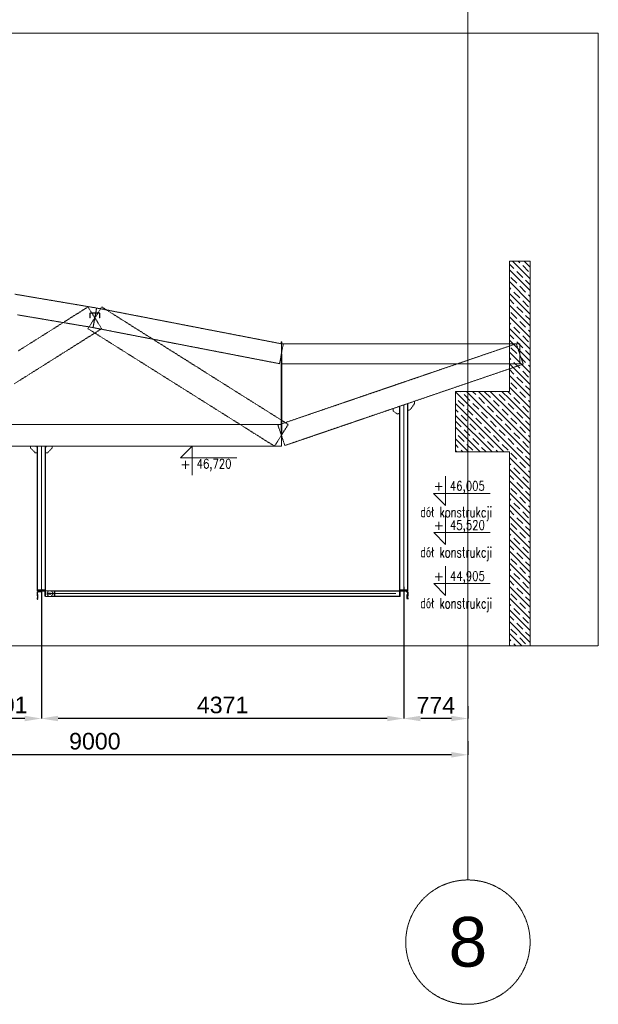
# Model space of a CAD drawing. Header units: millimetres. Extents: x -176817 to 571382, y -58489 to 156123.
# Tile 240 of 256: x 169005 to 175984, y 102124 to 114002. Entities that reach past the tile are written whole.
import ezdxf
from ezdxf.enums import TextEntityAlignment as Align

# ---------------------------------------------------------------- set-up
doc = ezdxf.new("R2010")
doc.units = ezdxf.units.MM
doc.header["$LTSCALE"] = 0.2
doc.linetypes.add('DASHED', pattern=[19.05, 12.7, -6.35])
doc.linetypes.add('HIDDEN', pattern=[9.525, 6.35, -3.175])
doc.layers.get('0').update_dxf_attribs({"lineweight": 13})
doc.layers.get('Defpoints').update_dxf_attribs({"lineweight": 13})
doc.layers.add('-AAA Hiden', color=8, linetype='DASHED')
doc.layers.add('-AAA Podkład', color=252, linetype='Continuous', lineweight=13)
doc.styles.add('ROMANS', font='romans.shx')
doc.styles.get("Standard").update_dxf_attribs({"font": 'arial.ttf'})
doc.dimstyles.new('STANDARD-100', dxfattribs={"dimscale": 100, "dimtxt": 2, "dimasz": 2, "dimexe": 0, "dimexo": 0, "dimgap": 0.6, "dimtad": 1, "dimdec": 0, "dimzin": 12, "dimdsep": 46, "dimtxsty": 'Standard', "dimcen": 1, "dimclrd": 256, "dimclre": 256, "dimclrt": 2, "dimadec": 0, "dimazin": 0, "dimtfac": 1, "dimtdec": 0, "dimtmove": 0, "dimatfit": 3, "dimfxl": 0, "dimtolj": 1, "dimtzin": 0, "dimarcsym": 0})
pattern_1 = [(135, (202966.56, 62138.24), (70.71068, 70.71068), []), (135, (202896.06, 62138.24), (70.71068, 70.71068), [100, -50])]
pattern_2 = [(45, (84547.962, 108582.796), (-6.7351921, 6.7351921), []), (45, (84552.452, 108582.796), (-6.7351921, 6.7351921), [])]
pattern_3 = [(45, (80792.098, 108582.796), (-6.7351921, 6.7351921), []), (45, (80796.588, 108582.796), (-6.7351921, 6.7351921), [])]

# ---------------------------------------------------------------- blocks, each defined once
blk = doc.blocks.new('*D788')
at = {"layer": '-AAA Podkład', "linetype": 'HIDDEN', "lineweight": -2, "ltscale": 5, "transparency": 16777216}
for p, q in [((165411, 105298), (165411, 105134)), ((174411, 105298), (174411, 105134)), ((174211, 105134), (165611, 105134))]:
    blk.add_line(p, q, dxfattribs=at)
at = {"layer": '-AAA Podkład', "linetype": 'HIDDEN', "ltscale": 5, "transparency": 16777216}
for points in [[(165611, 105168), (165611, 105101), (165411, 105134)], [(174211, 105168), (174211, 105101), (174411, 105134)]]:
    blk.add_solid(points, dxfattribs=at)
at = {"layer": 'Defpoints', "color": 0, "linetype": 'HIDDEN', "ltscale": 5, "transparency": 16777216}
for p in [(165411, 105298), (174411, 105298), (165411, 105134)]:
    blk.add_point(p, dxfattribs=at)
at = {"layer": '-AAA Podkład', "color": 2, "linetype": 'HIDDEN', "ltscale": 5, "transparency": 16777216, "insert": (169911, 105297), "char_height": 200, "attachment_point": 5}
blk.add_mtext('\\A1;9000', dxfattribs=at)
blk = doc.blocks.new('*D792')
at = {"layer": '-AAA Podkład', "linetype": 'HIDDEN', "lineweight": -2, "ltscale": 5, "transparency": 16777216}
for p, q in [((173637, 107160), (173637, 105572)), ((174411, 105721), (174411, 105572)), ((174211, 105572), (173837, 105572))]:
    blk.add_line(p, q, dxfattribs=at)
at = {"layer": '-AAA Podkład', "linetype": 'HIDDEN', "ltscale": 5, "transparency": 16777216}
for points in [[(173837, 105605), (173837, 105539), (173637, 105572)], [(174211, 105605), (174211, 105539), (174411, 105572)]]:
    blk.add_solid(points, dxfattribs=at)
at = {"layer": 'Defpoints', "color": 0, "linetype": 'HIDDEN', "ltscale": 5, "transparency": 16777216}
for p in [(173637, 107160, 0), (174411, 105721), (173637, 105572)]:
    blk.add_point(p, dxfattribs=at)
at = {"layer": '-AAA Podkład', "color": 2, "linetype": 'HIDDEN', "ltscale": 5, "transparency": 16777216, "insert": (174024, 105732), "char_height": 200, "attachment_point": 5}
blk.add_mtext('\\A1;774', dxfattribs=at)
blk = doc.blocks.new('*D793')
at = {"layer": '-AAA Podkład', "linetype": 'HIDDEN', "lineweight": -2, "ltscale": 5, "transparency": 16777216}
for p, q in [((173637, 107160), (173637, 105572)), ((169266, 107132), (169266, 105572)), ((173437, 105572), (169466, 105572))]:
    blk.add_line(p, q, dxfattribs=at)
at = {"layer": '-AAA Podkład', "linetype": 'HIDDEN', "ltscale": 5, "transparency": 16777216}
for points in [[(169466, 105605), (169466, 105539), (169266, 105572)], [(173437, 105605), (173437, 105539), (173637, 105572)]]:
    blk.add_solid(points, dxfattribs=at)
at = {"layer": 'Defpoints', "color": 0, "linetype": 'HIDDEN', "ltscale": 5, "transparency": 16777216}
for p in [(173637, 107160, 0), (169266, 107132, 0), (169266, 105572)]:
    blk.add_point(p, dxfattribs=at)
at = {"layer": '-AAA Podkład', "color": 2, "linetype": 'HIDDEN', "ltscale": 5, "transparency": 16777216, "insert": (171452, 105734), "char_height": 200, "attachment_point": 5}
blk.add_mtext('\\A1;4371', dxfattribs=at)
blk = doc.blocks.new('*D794')
at = {"layer": '-AAA Podkład', "linetype": 'HIDDEN', "lineweight": -2, "ltscale": 5, "transparency": 16777216}
for p, q in [((168465, 107130), (168465, 105572)), ((169266, 107132), (169266, 105572)), ((169066, 105572), (168665, 105572))]:
    blk.add_line(p, q, dxfattribs=at)
at = {"layer": '-AAA Podkład', "linetype": 'HIDDEN', "ltscale": 5, "transparency": 16777216}
for points in [[(168665, 105605), (168665, 105539), (168465, 105572)], [(169066, 105605), (169066, 105539), (169266, 105572)]]:
    blk.add_solid(points, dxfattribs=at)
at = {"layer": 'Defpoints', "color": 0, "linetype": 'HIDDEN', "ltscale": 5, "transparency": 16777216}
for p in [(168465, 107130, 0), (169266, 107132, 0), (168465, 105572)]:
    blk.add_point(p, dxfattribs=at)
at = {"layer": '-AAA Podkład', "color": 2, "linetype": 'HIDDEN', "ltscale": 5, "transparency": 16777216, "insert": (168866, 105734), "char_height": 200, "attachment_point": 5}
blk.add_mtext('\\A1;801', dxfattribs=at)
blk = doc.blocks.new('poziom')
at = {"color": 4}
for p, q in [((0, 1.176), (0, 0.076)), ((-0.446, 0.522), (1.685, 0.522)), ((-0.446, 0.522), (0, 0.076))]:
    blk.add_line(p, q, dxfattribs=at)
at = {"color": 2, "style": 'ROMANS'}
blk.add_attdef('+', text='', height=0.35, dxfattribs=at).set_placement((-0.254, 0.632), align=Align.CENTER)
at = {"color": 2, "style": 'ROMANS', "width": 0.8}
blk.add_attdef('POZIOM', text='', height=0.35, dxfattribs=at).set_placement((0.824, 0.632), align=Align.CENTER)
blk = doc.blocks.new('A$C0ED537D3')
at = {"layer": '-AAA Hiden', "extrusion": (0, 1, 0)}
blk.add_lwpolyline([(0, 0), (-50, 0)], dxfattribs=at)
at = {"layer": '-AAA Hiden', "extrusion": (-1, 0, 0)}
blk.add_lwpolyline([(3.5, 0), (0, 0)], dxfattribs=at)
for points, elevation in [([(0, 0), (100, 0)], -50), ([(95.5, 0), (17, 0)], -42)]:
    blk.add_lwpolyline(points, dxfattribs=dict(at, elevation=elevation))
at = {"layer": '-AAA Hiden', "extrusion": (0, 1, 0)}
for points, elevation in [([(-33, 0), (-4.5, 0)], -8), ([(-50, 0), (-46.5, 0)], -100)]:
    blk.add_lwpolyline(points, dxfattribs=dict(at, elevation=elevation))
at = {"layer": '-AAA Hiden', "extrusion": (0, 0, -1)}
for centre, radius, start, end in [((-4.5, -3.5), 4.5, 270, 0), ((-33, -17), 9, 90, 180), ((-46.5, -95.5), 4.5, 270, 0)]:
    blk.add_arc(centre, radius, start, end, dxfattribs=at)

msp = doc.modelspace()

# ---------------------------------------------------------------- hatches: boundary and pattern name
at = {"layer": '-AAA Podkład', "linetype": 'HIDDEN', "ltscale": 5}
h = msp.add_hatch(dxfattribs=at)
h.set_pattern_fill('JIS_STN_1E', color=256, scale=100, style=0)
h.set_pattern_definition(pattern_1)
h.paths.add_polyline_path([(174910.9118, 106449.8885), (175160.9118, 106449.8885), (175160.9118, 111088.2408), (174910.9118, 111088.2408)])
h = msp.add_hatch(dxfattribs=at)
h.set_pattern_fill('JIS_STN_1E', color=256, scale=100, style=0)
h.set_pattern_definition(pattern_1)
h.paths.add_polyline_path([(174260.9118, 109518.2408), (174910.9118, 109518.2408), (174910.9118, 108788.2408), (174260.9118, 108788.2408)])
h = msp.add_hatch(dxfattribs=at)
h.set_pattern_fill('ANSI32', color=256, angle=360)
h.set_pattern_definition(pattern_3)
edge = h.paths.add_edge_path()
edge.add_line((169266.3856, 107113.2408), (169216.3856, 107113.2408))
edge = h.paths.add_edge_path()
edge.add_line((169233.3856, 107105.2408), (169261.8856, 107105.2408))
edge = h.paths.add_edge_path()
edge.add_line((169224.3856, 107017.7408), (169224.3856, 107096.2408))
edge = h.paths.add_edge_path()
edge.add_line((169216.3856, 107113.2408), (169216.3856, 107013.2408))
edge = h.paths.add_edge_path()
edge.add_ellipse((169233.3856, 107096.2408), major_axis=(0, 9), ratio=1, start_angle=360, end_angle=450, ccw=False)
edge = h.paths.add_edge_path()
edge.add_ellipse((169219.8856, 107017.7408), major_axis=(0, 4.5), ratio=1, start_angle=180, end_angle=270, ccw=False)
edge = h.paths.add_edge_path()
edge.add_line((169216.3856, 107013.2408), (169219.8856, 107013.2408))
edge = h.paths.add_edge_path()
edge.add_ellipse((169261.8856, 107109.7408), major_axis=(0, 4.5), ratio=1, start_angle=180, end_angle=270, ccw=False)
edge = h.paths.add_edge_path()
edge.add_line((169266.3856, 107109.7408), (169266.3856, 107113.2408))
h = msp.add_hatch(dxfattribs=at)
h.set_pattern_fill('ANSI32', color=256, angle=360)
h.set_pattern_definition(pattern_3)
h.paths.add_polyline_path([(169266.3856, 107113.2408), (169266.3856, 107111.3294, 0.4142135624), (169271.4742, 107106.2408), (169304.297, 107106.2408, -0.4142135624), (169309.3856, 107101.1523), (169309.3856, 107048.3294, 0.4142135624), (169314.4742, 107043.2408), (169316.3856, 107043.2408), (169316.3856, 107113.2408)])
h = msp.add_hatch(dxfattribs=at)
h.set_pattern_fill('ANSI32', color=256, angle=360)
h.set_pattern_definition(pattern_2)
h.paths.add_polyline_path([(173637.4118, 107113.2408), (173637.4118, 107111.3294, -0.4142135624), (173632.3232, 107106.2408), (173599.5004, 107106.2408, 0.4142135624), (173594.4118, 107101.1523), (173594.4118, 107048.3294, -0.4142135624), (173589.3232, 107043.2408), (173587.4118, 107043.2408), (173587.4118, 107113.2408)])
h = msp.add_hatch(dxfattribs=at)
h.set_pattern_fill('ANSI32', color=256, angle=360)
h.set_pattern_definition(pattern_2)
edge = h.paths.add_edge_path()
edge.add_line((173637.4118, 107113.2408), (173687.4118, 107113.2408))
edge = h.paths.add_edge_path()
edge.add_line((173670.4118, 107105.2408), (173641.9118, 107105.2408))
edge = h.paths.add_edge_path()
edge.add_line((173679.4118, 107017.7408), (173679.4118, 107096.2408))
edge = h.paths.add_edge_path()
edge.add_line((173687.4118, 107113.2408), (173687.4118, 107013.2408))
edge = h.paths.add_edge_path()
edge.add_ellipse((173670.4118, 107096.2408), major_axis=(0, 9), ratio=1, start_angle=270, end_angle=360, ccw=False)
edge = h.paths.add_edge_path()
edge.add_ellipse((173683.9118, 107017.7408), major_axis=(0, 4.5), ratio=1, start_angle=90, end_angle=180, ccw=False)
edge = h.paths.add_edge_path()
edge.add_line((173687.4118, 107013.2408), (173683.9118, 107013.2408))
edge = h.paths.add_edge_path()
edge.add_ellipse((173641.9118, 107109.7408), major_axis=(0, 4.5), ratio=1, start_angle=90, end_angle=180, ccw=False)
edge = h.paths.add_edge_path()
edge.add_line((173637.4118, 107109.7408), (173637.4118, 107113.2408))

# ---------------------------------------------------------------- linework, layer by layer
for p, q in [((174410.9118, 154623.4714), (174410.9118, 103624.3027)), ((174910.9118, 111088.2408, 0), (174910.9119, 109518.2402, 0)), ((174910.9118, 111088.2408, 0), (175160.9118, 111088.2408, 0)), ((175160.9118, 111088.2408, 0), (175160.9118, 106449.8885, 0)), ((174910.9118, 110768.2408, 0), (174910.9118, 109518.2402, 0)), ((173637.4118, 109355.0879, 0), (173637.4118, 107125.2408, 0)), ((169266.3856, 108858.2408, 0), (169266.3856, 107125.2408, 0)), ((174910.9118, 108788.2408, 0), (174910.9118, 106449.8885, 0)), ((169216.3856, 107049.2408, 0), (169224.3856, 107049.2408, 0)), ((169216.3856, 107033.2408, 0), (169224.3856, 107033.2408, 0)), ((169361.3856, 107078.2408, 0), (173542.4118, 107078.2408, 0)), ((173587.4118, 107109.2408, 0), (169428.8856, 107109.2408, 0)), ((169428.8856, 107047.2408, 0), (173587.4118, 107047.2408, 0)), ((173687.4118, 107049.2408, 0), (173679.4118, 107049.2408, 0)), ((173687.4118, 107033.2408, 0), (173679.4118, 107033.2408, 0))]:
    msp.add_line(p, q, dxfattribs=at)
at = {"layer": '-AAA Podkład', "linetype": 'HIDDEN', "ltscale": 5, "extrusion": (0, 1, 0)}
msp.add_line((172160.9118, 109938.2408), (172160.9118, 108988.2408), dxfattribs=at)
msp.add_line((172160.9118, 109938.2408), (172160.9118, 108988.2408), dxfattribs=at)
at = {"layer": '-AAA Podkład', "linetype": 'HIDDEN', "ltscale": 5}
for points in [[(175983.6053, 113840.0088), (137759.1691, 113840.0088), (137759.1691, 106449.8885), (175983.6053, 106449.8885)], [(169356.3856, 107113.2408), (169420.8856, 107113.2408), (169420.8856, 107043.2408), (169356.3856, 107043.2408), (169336.3856, 107063.2408), (169336.3856, 107093.2408)]]:
    msp.add_lwpolyline(points, close=True, dxfattribs=at)
at = {"layer": '-AAA Podkład', "linetype": 'HIDDEN', "ltscale": 5, "elevation": 0}
for points in [[(175160.9118, 111088.2408), (174910.9118, 111088.2408), (174910.9118, 110788.2408)], [(174910.9118, 109518.2402), (174910.9118, 109518.2408), (174260.9118, 109518.2408), (174260.9118, 108788.2408), (174910.912, 108788.2408)], [(173587.5036, 109338.0445), (173587.4118, 107125.2408), (173687.4118, 107125.2408), (173687.4118, 109372.1627)], [(173591.4118, 109339.3791), (173591.4118, 107125.2408)], [(173683.4118, 107125.2408), (173683.4118, 109370.7967)], [(169220.3856, 108858.2408), (169220.3856, 107125.2408)], [(169312.3856, 107125.2408), (169312.3856, 108858.2408)], [(173587.4118, 107113.2408), (169428.8856, 107113.2408), (169428.8856, 107043.2408), (173587.4118, 107043.2408)]]:
    msp.add_lwpolyline(points, dxfattribs=at)
at = {"layer": '-AAA Podkład', "linetype": 'HIDDEN', "ltscale": 5}
for points in [[(169890.9103, 110287.0195), (169900.911, 110346.1802), (169910.9118, 110405.3408), (169920.9126, 110464.5015), (169930.9134, 110523.6622), (169860.6009, 110535.5481), (169790.2884, 110547.434), (169719.9759, 110559.32), (169649.6634, 110571.2059), (169579.3509, 110583.0919), (169509.0384, 110594.9778), (169438.7259, 110606.8637), (169368.4134, 110618.7497), (169298.1009, 110630.6356), (169227.7884, 110642.5215), (169157.4759, 110654.4075), (169087.1634, 110666.2934), (169016.8509, 110678.1794), (168946.5384, 110690.0653)], [(169993.516, 110274.1861), (169952.2139, 110339.7635), (169910.9118, 110405.3408), (169869.6098, 110470.9182), (169828.3077, 110536.4955), (169757.9952, 110492.2112), (169687.6827, 110447.9268), (169617.3702, 110403.6424), (169547.0577, 110359.358), (169476.7452, 110315.0737), (169406.4327, 110270.7893), (169336.1202, 110226.5049), (169265.8077, 110182.2205), (169195.4952, 110137.9362), (169125.1827, 110093.6518), (169054.8702, 110049.3674), (168984.5577, 110005.083)], [(172078.3077, 108857.0861), (172119.6098, 108922.6635), (172160.9118, 108988.2408), (172202.2139, 109053.8182), (172243.516, 109119.3955), (172173.2035, 109163.6799), (172102.891, 109207.9643), (172032.5785, 109252.2487), (171962.266, 109296.533), (171891.9535, 109340.8174), (171821.641, 109385.1018), (171751.3285, 109429.3862), (171681.016, 109473.6705), (171610.7035, 109517.9549), (171540.391, 109562.2393), (171470.0785, 109606.5237), (171399.766, 109650.808), (171329.4535, 109695.0924), (171259.141, 109739.3768), (171188.8285, 109783.6612), (171118.516, 109827.9455), (171048.2035, 109872.2299), (170977.891, 109916.5143), (170907.5785, 109960.7987), (170837.266, 110005.083), (170766.9535, 110049.3674), (170696.641, 110093.6518), (170626.3285, 110137.9362), (170556.016, 110182.2205), (170485.7035, 110226.5049), (170415.391, 110270.7893), (170345.0785, 110315.0737), (170274.766, 110359.358), (170204.4535, 110403.6424), (170134.141, 110447.9268), (170063.8285, 110492.2112), (169993.516, 110536.4955), (169952.2139, 110470.9182), (169910.9118, 110405.3408), (169869.6098, 110339.7635), (169828.3077, 110274.1861), (169898.6202, 110229.9018), (169968.9327, 110185.6174), (170039.2452, 110141.333), (170109.5577, 110097.0486), (170179.8702, 110052.7643), (170250.1827, 110008.4799), (170320.4952, 109964.1955), (170390.8077, 109919.9111), (170461.1202, 109875.6268), (170531.4327, 109831.3424), (170601.7452, 109787.058), (170672.0577, 109742.7736), (170742.3702, 109698.4893), (170812.6827, 109654.2049), (170882.9952, 109609.9205), (170953.3077, 109565.6361), (171023.6202, 109521.3518), (171093.9327, 109477.0674), (171164.2452, 109432.783), (171234.5577, 109388.4986), (171304.8702, 109344.2143), (171375.1827, 109299.9299), (171445.4952, 109255.6455), (171515.8077, 109211.3611), (171586.1202, 109167.0768), (171656.4327, 109122.7924), (171726.7452, 109078.508), (171797.0577, 109034.2236), (171867.3702, 108989.9393), (171937.6827, 108945.6549), (172007.9952, 108901.3705), (172078.3077, 108857.0861)], [(169850.9118, 110457.3591), (169850.9118, 110405.3408), (169854.9118, 110405.3408), (169854.9118, 110457.3591), (169854.913, 110457.4576), (169854.9167, 110457.5559), (169854.9227, 110457.654), (169854.9311, 110457.7518), (169854.942, 110457.8494), (169854.9552, 110457.9466), (169854.9707, 110458.0434), (169854.9887, 110458.1398), (169855.009, 110458.2357), (169855.0316, 110458.3311), (169855.0566, 110458.426), (169855.0839, 110458.5202), (169855.1136, 110458.6139), (169855.1455, 110458.7068), (169855.1798, 110458.799), (169855.2163, 110458.8904), (169855.2551, 110458.9809), (169855.2961, 110459.0704), (169855.3392, 110459.1587), (169855.3844, 110459.2458), (169855.4317, 110459.3318), (169855.4811, 110459.4166), (169855.5325, 110459.5001), (169855.586, 110459.5823), (169855.6414, 110459.6631), (169855.6989, 110459.7426), (169855.7583, 110459.8207), (169855.8196, 110459.8973), (169855.8828, 110459.9725), (169855.9478, 110460.0461), (169856.0148, 110460.1182), (169856.0835, 110460.1887), (169856.154, 110460.2574), (169856.226, 110460.3244), (169856.2996, 110460.3894), (169856.3747, 110460.4526), (169856.4513, 110460.5139), (169856.5293, 110460.5733), (169856.6088, 110460.6307), (169856.6896, 110460.6862), (169856.7717, 110460.7397), (169856.8552, 110460.7911), (169856.9399, 110460.8405), (169857.0258, 110460.8878), (169857.1129, 110460.9331), (169857.2012, 110460.9762), (169857.2906, 110461.0171), (169857.381, 110461.0559), (169857.4724, 110461.0925), (169857.5646, 110461.1268), (169857.6575, 110461.1587), (169857.7511, 110461.1884), (169857.8453, 110461.2157), (169857.9401, 110461.2407), (169858.0355, 110461.2633), (169858.1314, 110461.2837), (169858.2278, 110461.3016), (169858.3246, 110461.3172), (169858.4217, 110461.3304), (169858.5193, 110461.3412), (169858.6171, 110461.3497), (169858.7151, 110461.3557), (169858.8134, 110461.3593), (169858.9118, 110461.3605), (169910.9118, 110461.3605), (169962.9118, 110461.3605), (169963.0103, 110461.3593), (169963.1086, 110461.3557), (169963.2067, 110461.3497), (169963.3045, 110461.3412), (169963.402, 110461.3304), (169963.4992, 110461.3172), (169963.5961, 110461.3016), (169963.6925, 110461.2836), (169963.7884, 110461.2633), (169963.8838, 110461.2406), (169963.9786, 110461.2156), (169964.0729, 110461.1883), (169964.1665, 110461.1586), (169964.2594, 110461.1266), (169964.3516, 110461.0923), (169964.443, 110461.0558), (169964.5335, 110461.0169), (169964.6229, 110460.9759), (169964.7112, 110460.9328), (169964.7984, 110460.8875), (169964.8843, 110460.8402), (169964.9691, 110460.7908), (169965.0525, 110460.7393), (169965.1347, 110460.6858), (169965.2155, 110460.6303), (169965.295, 110460.5728), (169965.3731, 110460.5134), (169965.4497, 110460.4521), (169965.5248, 110460.3888), (169965.5984, 110460.3237), (169965.6704, 110460.2567), (169965.7409, 110460.1879), (169965.8096, 110460.1175), (169965.8765, 110460.0454), (169965.9415, 110459.9718), (169966.0047, 110459.8966), (169966.0659, 110459.82), (169966.1253, 110459.7419), (169966.1827, 110459.6625), (169966.2381, 110459.5816), (169966.2915, 110459.4995), (169966.3429, 110459.416), (169966.3923, 110459.3313), (169966.4396, 110459.2453), (169966.4847, 110459.1582), (169966.5278, 110459.0699), (169966.5687, 110458.9805), (169966.6075, 110458.89), (169966.644, 110458.7986), (169966.6783, 110458.7064), (169966.7102, 110458.6135), (169966.7398, 110458.5199), (169966.7671, 110458.4257), (169966.7921, 110458.3309), (169966.8147, 110458.2355), (169966.835, 110458.1396), (169966.8529, 110458.0432), (169966.8685, 110457.9464), (169966.8817, 110457.8492), (169966.8925, 110457.7517), (169966.901, 110457.6539), (169966.907, 110457.5558), (169966.9106, 110457.4576), (169966.9118, 110457.3591), (169966.9118, 110405.3408), (169970.9118, 110405.3408), (169970.9118, 110457.3591), (169970.9094, 110457.5556), (169970.9022, 110457.7518), (169970.8902, 110457.9478), (169970.8733, 110458.1433), (169970.8517, 110458.3384), (169970.8253, 110458.5329), (169970.7941, 110458.7268), (169970.7582, 110458.92), (169970.7175, 110459.1121), (169970.6722, 110459.3031), (169970.6222, 110459.4929), (169970.5676, 110459.6814), (169970.5084, 110459.8685), (169970.4446, 110460.0541), (169970.3762, 110460.2382), (169970.3033, 110460.4205), (169970.2259, 110460.6013), (169970.1441, 110460.7801), (169970.0579, 110460.9567), (169969.9674, 110461.1312), (169969.8727, 110461.3034), (169969.7738, 110461.4732), (169969.6707, 110461.6406), (169969.5635, 110461.8055), (169969.4523, 110461.9675), (169969.3373, 110462.1267), (169969.2184, 110462.2829), (169969.0958, 110462.4362), (169968.9694, 110462.5864), (169968.8394, 110462.7336), (169968.7058, 110462.8775), (169968.5686, 110463.0181), (169968.4281, 110463.1552), (169968.2844, 110463.2887), (169968.1376, 110463.4186), (169967.9876, 110463.5449), (169967.8345, 110463.6675), (169967.6785, 110463.7863), (169967.5196, 110463.9012), (169967.3578, 110464.0123), (169967.1931, 110464.1195), (169967.026, 110464.2226), (169966.8564, 110464.3215), (169966.6845, 110464.4162), (169966.5102, 110464.5067), (169966.3338, 110464.5929), (169966.1553, 110464.6747), (169965.9748, 110464.7522), (169965.7921, 110464.8253), (169965.6078, 110464.8938), (169965.4219, 110464.9578), (169965.2345, 110465.0172), (169965.0458, 110465.072), (169964.8557, 110465.1221), (169964.6643, 110465.1676), (169964.4719, 110465.2083), (169964.2788, 110465.2443), (169964.085, 110465.2754), (169963.8906, 110465.3018), (169963.6956, 110465.3235), (169963.5002, 110465.3403), (169963.3043, 110465.3523), (169963.1082, 110465.3595), (169962.9118, 110465.362), (169910.9118, 110465.362), (169858.9118, 110465.362), (169858.7154, 110465.3595), (169858.5191, 110465.3523), (169858.3232, 110465.3403), (169858.1276, 110465.3234), (169857.9325, 110465.3018), (169857.738, 110465.2753), (169857.5441, 110465.2441), (169857.351, 110465.2082), (169857.1589, 110465.1675), (169856.9679, 110465.1221), (169856.7781, 110465.072), (169856.5896, 110465.0174), (169856.4025, 110464.9581), (169856.2169, 110464.8942), (169856.0329, 110464.8258), (169855.8506, 110464.7529), (169855.6698, 110464.6753), (169855.4911, 110464.5934), (169855.3145, 110464.5072), (169855.1401, 110464.4167), (169854.9679, 110464.3219), (169854.7982, 110464.2229), (169854.6308, 110464.1197), (169854.466, 110464.0124), (169854.304, 110463.9012), (169854.1449, 110463.7861), (169853.9887, 110463.6671), (169853.8355, 110463.5444), (169853.6853, 110463.4179), (169853.5383, 110463.2878), (169853.3944, 110463.1541), (169853.2539, 110463.0169), (169853.1168, 110462.8763), (169852.9834, 110462.7326), (169852.8535, 110462.5856), (169852.7273, 110462.4356), (169852.6049, 110462.2825), (169852.4862, 110462.1264), (169852.3713, 110461.9674), (169852.2603, 110461.8055), (169852.1531, 110461.6409), (169852.0501, 110461.4737), (169851.9513, 110461.304), (169851.8567, 110461.132), (169851.7663, 110460.9578), (169851.6802, 110460.7814), (169851.5984, 110460.6028), (169851.521, 110460.4222), (169851.448, 110460.2395), (169851.3795, 110460.0552), (169851.3155, 110459.8693), (169851.2562, 110459.6819), (169851.2015, 110459.4931), (169851.1514, 110459.303), (169851.106, 110459.1117), (169851.0653, 110458.9192), (169851.0294, 110458.7261), (169850.9983, 110458.5323), (169850.9719, 110458.3379), (169850.9503, 110458.1429), (169850.9335, 110457.9475), (169850.9215, 110457.7516), (169850.9142, 110457.5555), (169850.9118, 110457.3591)], [(172138.1185, 109852.2255), (172149.5152, 109911.1332), (172160.9118, 109970.0408), (172172.3085, 110028.9485), (172183.7052, 110087.8562), (172113.3927, 110101.4593), (172043.0802, 110115.0625), (171972.7677, 110128.6656), (171902.4552, 110142.2687), (171832.1427, 110155.8718), (171761.8302, 110169.475), (171691.5177, 110183.0781), (171621.2052, 110196.6812), (171550.8927, 110210.2843), (171480.5802, 110223.8875), (171410.2677, 110237.4906), (171339.9552, 110251.0937), (171269.6427, 110264.6968), (171199.3302, 110278.3), (171129.0177, 110291.9031), (171058.7052, 110305.5062), (170988.3927, 110319.1093), (170918.0802, 110332.7125), (170847.7677, 110346.3156), (170777.4552, 110359.9187), (170707.1427, 110373.5218), (170636.8302, 110387.125), (170566.5177, 110400.7281), (170496.2052, 110414.3312), (170425.8927, 110427.9343), (170355.5802, 110441.5375), (170285.2677, 110455.1406), (170214.9552, 110468.7437), (170144.6427, 110482.3468), (170074.3302, 110495.95), (170004.0177, 110509.5531), (169933.7052, 110523.1562), (169922.3085, 110464.2485), (169910.9118, 110405.3408), (169899.5152, 110346.4332), (169888.1185, 110287.5255), (169958.431, 110273.9223), (170028.7435, 110260.3192), (170099.056, 110246.7161), (170169.3685, 110233.113), (170239.681, 110219.5098), (170309.9935, 110205.9067), (170380.306, 110192.3036), (170450.6185, 110178.7005), (170520.931, 110165.0973), (170591.2435, 110151.4942), (170661.556, 110137.8911), (170731.8685, 110124.288), (170802.181, 110110.6848), (170872.4935, 110097.0817), (170942.806, 110083.4786), (171013.1185, 110069.8755), (171083.431, 110056.2723), (171153.7435, 110042.6692), (171224.056, 110029.0661), (171294.3685, 110015.463), (171364.681, 110001.8598), (171434.9935, 109988.2567), (171505.306, 109974.6536), (171575.6185, 109961.0505), (171645.931, 109947.4473), (171716.2435, 109933.8442), (171786.556, 109920.2411), (171856.8685, 109906.638), (171927.181, 109893.0348), (171997.4935, 109879.4317), (172067.806, 109865.8286), (172138.1185, 109852.2255)], [(168976.8478, 110441.5367), (169047.1603, 110429.6508), (169117.4728, 110417.7648), (169187.7853, 110405.8789), (169258.0978, 110393.9929), (169328.4103, 110382.107), (169398.7228, 110370.2211), (169469.0353, 110358.3351), (169539.3478, 110346.4492), (169609.6603, 110334.5633), (169679.9728, 110322.6773), (169750.2853, 110310.7914), (169820.5978, 110298.9054), (169890.9103, 110287.0195)], [(168938.8285, 109609.9205), (169009.141, 109654.2049), (169079.4535, 109698.4893), (169149.766, 109742.7736), (169220.0785, 109787.058), (169290.391, 109831.3424), (169360.7035, 109875.6268), (169431.016, 109919.9111), (169501.3285, 109964.1955), (169571.641, 110008.4799), (169641.9535, 110052.7643), (169712.266, 110097.0486), (169782.5785, 110141.333), (169852.891, 110185.6174), (169923.2035, 110229.9018), (169993.516, 110274.1861)], [(172156.4118, 110116.9408), (172156.4118, 110100.0408), (172165.4118, 110100.0408), (172165.4118, 110116.9408), (172156.4118, 110116.9408)], [(175077.9241, 109847.0166), (175056.918, 109908.5287), (175035.9118, 109970.0408), (175014.9057, 110031.553), (174993.8996, 110093.0651), (174904.0558, 110062.3839), (174814.2121, 110031.7026), (174724.3683, 110001.0214), (174634.5246, 109970.3401), (174544.6808, 109939.6589), (174454.8371, 109908.9776), (174364.9933, 109878.2964), (174275.1496, 109847.6151), (174185.3058, 109816.9339), (174095.4621, 109786.2526), (174005.6183, 109755.5714), (173915.7746, 109724.8901), (173825.9308, 109694.2089), (173736.0871, 109663.5276), (173646.2433, 109632.8464), (173556.3996, 109602.1651), (173466.5558, 109571.4839), (173376.7121, 109540.8026), (173286.8683, 109510.1214), (173197.0246, 109479.4401), (173107.1808, 109448.7589), (173017.3371, 109418.0776), (172927.4933, 109387.3964), (172837.6496, 109356.7151), (172747.8058, 109326.0339), (172657.9621, 109295.3526), (172568.1183, 109264.6714), (172478.2746, 109233.9901), (172388.4308, 109203.3089), (172298.5871, 109172.6276), (172208.7433, 109141.9464), (172118.8996, 109111.2651), (172139.9057, 109049.753), (172160.9118, 108988.2408), (172181.918, 108926.7287), (172202.9241, 108865.2166), (172292.7678, 108895.8978), (172382.6116, 108926.5791), (172472.4553, 108957.2603), (172562.2991, 108987.9416), (172652.1428, 109018.6228), (172741.9866, 109049.3041), (172831.8303, 109079.9853), (172921.6741, 109110.6666), (173011.5178, 109141.3478), (173101.3616, 109172.0291), (173191.2053, 109202.7103), (173281.0491, 109233.3916), (173370.8928, 109264.0728), (173460.7366, 109294.7541), (173550.5803, 109325.4353), (173640.4241, 109356.1166), (173730.2678, 109386.7978), (173820.1116, 109417.4791), (173909.9553, 109448.1603), (173999.7991, 109478.8416), (174089.6428, 109509.5228), (174179.4866, 109540.2041), (174269.3303, 109570.8853), (174359.1741, 109601.5666), (174449.0178, 109632.2478), (174538.8616, 109662.9291), (174628.7053, 109693.6103), (174718.5491, 109724.2916), (174808.3928, 109754.9728), (174898.2366, 109785.6541), (174988.0803, 109816.3353), (175077.9241, 109847.0166)], [(175035.9118, 109850.0408), (175035.9118, 109910.0408), (175035.9118, 109970.0408), (175035.9118, 110030.0408), (175035.9118, 110090.0408), (174946.0681, 110090.0408), (174856.2243, 110090.0408), (174766.3806, 110090.0408), (174676.5368, 110090.0408), (174586.6931, 110090.0408), (174496.8493, 110090.0408), (174407.0056, 110090.0408), (174317.1618, 110090.0408), (174227.3181, 110090.0408), (174137.4743, 110090.0408), (174047.6306, 110090.0408), (173957.7868, 110090.0408), (173867.9431, 110090.0408), (173778.0993, 110090.0408), (173688.2556, 110090.0408), (173598.4118, 110090.0408), (173508.5681, 110090.0408), (173418.7243, 110090.0408), (173328.8806, 110090.0408), (173239.0368, 110090.0408), (173149.1931, 110090.0408), (173059.3493, 110090.0408), (172969.5056, 110090.0408), (172879.6618, 110090.0408), (172789.8181, 110090.0408), (172699.9743, 110090.0408), (172610.1306, 110090.0408), (172520.2868, 110090.0408), (172430.4431, 110090.0408), (172340.5993, 110090.0408), (172250.7556, 110090.0408), (172160.9118, 110090.0408), (172160.9118, 110030.0408), (172160.9118, 109970.0408), (172160.9118, 109910.0408), (172160.9118, 109850.0408), (172250.7556, 109850.0408), (172340.5993, 109850.0408), (172430.4431, 109850.0408), (172520.2868, 109850.0408), (172610.1306, 109850.0408), (172699.9743, 109850.0408), (172789.8181, 109850.0408), (172879.6618, 109850.0408), (172969.5056, 109850.0408), (173059.3493, 109850.0408), (173149.1931, 109850.0408), (173239.0368, 109850.0408), (173328.8806, 109850.0408), (173418.7243, 109850.0408), (173508.5681, 109850.0408), (173598.4118, 109850.0408), (173688.2556, 109850.0408), (173778.0993, 109850.0408), (173867.9431, 109850.0408), (173957.7868, 109850.0408), (174047.6306, 109850.0408), (174137.4743, 109850.0408), (174227.3181, 109850.0408), (174317.1618, 109850.0408), (174407.0056, 109850.0408), (174496.8493, 109850.0408), (174586.6931, 109850.0408), (174676.5368, 109850.0408), (174766.3806, 109850.0408), (174856.2243, 109850.0408), (174946.0681, 109850.0408), (175035.9118, 109850.0408)], [(172156.4118, 109970.0408), (172156.4118, 109908.6783), (172156.4118, 109847.3158), (172156.4118, 109785.9533), (172156.4118, 109724.5908), (172156.4118, 109663.2283), (172156.4118, 109601.8658), (172156.4118, 109540.5033), (172156.4118, 109479.1408), (172156.4118, 109417.7783), (172156.4118, 109356.4158), (172156.4118, 109295.0533), (172156.4118, 109233.6908), (172156.4118, 109172.3283), (172156.4118, 109110.9658), (172156.4118, 109049.6033), (172156.4118, 108988.2408), (172165.4118, 108988.2408), (172165.4118, 109049.6033), (172165.4118, 109110.9658), (172165.4118, 109172.3283), (172165.4118, 109233.6908), (172165.4118, 109295.0533), (172165.4118, 109356.4158), (172165.4118, 109417.7783), (172165.4118, 109479.1408), (172165.4118, 109540.5033), (172165.4118, 109601.8658), (172165.4118, 109663.2283), (172165.4118, 109724.5908), (172165.4118, 109785.9533), (172165.4118, 109847.3158), (172165.4118, 109908.6783), (172165.4118, 109970.0408), (172156.4118, 109970.0408)], [(173687.4118, 109287.6265), (173714.4168, 109296.8486), (173767.4118, 109370.9462), (173767.4118, 109399.4823)], [(173507.5025, 109310.7244), (173507.5013, 109282.1871), (173560.494, 109244.2846), (173576.434, 109249.7281), (173587.5001, 109253.5071)], [(172160.9118, 108858.2408), (172160.9118, 108923.2408), (172160.9118, 108988.2408), (172160.9118, 109053.2408), (172160.9118, 109118.2408), (172090.5993, 109118.2408), (172020.2868, 109118.2408), (171949.9743, 109118.2408), (171879.6618, 109118.2408), (171809.3493, 109118.2408), (171739.0368, 109118.2408), (171668.7243, 109118.2408), (171598.4118, 109118.2408), (171528.0993, 109118.2408), (171457.7868, 109118.2408), (171387.4743, 109118.2408), (171317.1618, 109118.2408), (171246.8493, 109118.2408), (171176.5368, 109118.2408), (171106.2243, 109118.2408), (171035.9118, 109118.2408), (170965.5993, 109118.2408), (170895.2868, 109118.2408), (170824.9743, 109118.2408), (170754.6618, 109118.2408), (170684.3493, 109118.2408), (170614.0368, 109118.2408), (170543.7243, 109118.2408), (170773.4118, 109118.2408), (170703.0993, 109118.2408), (170632.7868, 109118.2408), (170562.4743, 109118.2408), (170492.1618, 109118.2408), (170421.8493, 109118.2408), (170351.5368, 109118.2408), (170281.2243, 109118.2408), (170210.9118, 109118.2408), (170140.5993, 109118.2408), (170070.2868, 109118.2408), (169999.9743, 109118.2408), (169929.6618, 109118.2408), (169859.3493, 109118.2408), (169789.0368, 109118.2408), (169718.7243, 109118.2408), (169648.4118, 109118.2408), (169578.0993, 109118.2408), (169507.7868, 109118.2408), (169437.4743, 109118.2408), (169367.1618, 109118.2408), (169296.8493, 109118.2408), (169226.5368, 109118.2408), (169156.2243, 109118.2408), (169085.9118, 109118.2408), (169015.5993, 109118.2408), (168645.2868, 109118.2408)], [(168645.2868, 108858.2408), (169015.5993, 108858.2408), (169085.9118, 108858.2408), (169156.2243, 108858.2408), (169226.5368, 108858.2408), (169296.8493, 108858.2408), (169367.1618, 108858.2408), (169437.4743, 108858.2408), (169507.7868, 108858.2408), (169578.0993, 108858.2408), (169648.4118, 108858.2408), (169718.7243, 108858.2408), (169789.0368, 108858.2408), (169859.3493, 108858.2408), (169929.6618, 108858.2408), (169999.9743, 108858.2408), (170070.2868, 108858.2408), (170140.5993, 108858.2408), (170210.9118, 108858.2408), (170281.2243, 108858.2408), (170351.5368, 108858.2408), (170421.8493, 108858.2408), (170492.1618, 108858.2408), (170562.4743, 108858.2408), (170632.7868, 108858.2408), (170703.0993, 108858.2408), (170773.4118, 108858.2408), (170543.7243, 108858.2408), (170614.0368, 108858.2408), (170684.3493, 108858.2408), (170754.6618, 108858.2408), (170824.9743, 108858.2408), (170895.2868, 108858.2408), (170965.5993, 108858.2408), (171035.9118, 108858.2408), (171106.2243, 108858.2408), (171176.5368, 108858.2408), (171246.8493, 108858.2408), (171317.1618, 108858.2408), (171387.4743, 108858.2408), (171457.7868, 108858.2408), (171528.0993, 108858.2408), (171598.4118, 108858.2408), (171668.7243, 108858.2408), (171739.0368, 108858.2408), (171809.3493, 108858.2408), (171879.6618, 108858.2408), (171949.9743, 108858.2408), (172020.2868, 108858.2408), (172090.5993, 108858.2408), (172160.9118, 108858.2408)]]:
    msp.add_lwpolyline(points, dxfattribs=at)
at = {"layer": '-AAA Podkład', "linetype": 'HIDDEN', "ltscale": 5, "elevation": 0}
for points in [[(169216.3856, 108778.2408), (169192.3856, 108778.2408), (169136.3856, 108834.2408), (169136.3856, 108858.2408), (169200.3856, 108858.2408), (169216.3856, 108842.2408)], [(169216.3856, 107125.2408), (169316.3856, 107125.2408), (169316.3856, 108858.2408), (169216.3856, 108858.2408)], [(169316.3856, 108778.2408), (169340.3856, 108778.2408), (169396.3856, 108834.2408), (169396.3856, 108858.2408), (169332.3856, 108858.2408), (169316.3856, 108842.2408)], [(169216.3856, 107113.2408), (169316.3856, 107113.2408), (169316.3856, 107125.2408), (169216.3856, 107125.2408)], [(169380.8856, 107043.2408), (169316.3856, 107043.2408), (169316.3856, 107113.2408), (169380.8856, 107113.2408), (169400.8856, 107093.2408), (169400.8856, 107063.2408)], [(169428.8856, 107113.2408), (169420.8856, 107113.2408), (169420.8856, 107043.2408), (169428.8856, 107043.2408)], [(173587.4118, 107113.2408), (173687.4118, 107113.2408), (173687.4118, 107125.2408), (173587.4118, 107125.2408)]]:
    msp.add_lwpolyline(points, close=True, dxfattribs=at)
for points in [[(169316.3856, 107113.2408), (169266.3856, 107113.2408), (169266.3856, 107111.3294, 0.4142135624), (169271.4742, 107106.2408), (169304.297, 107106.2408, -0.4142135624), (169309.3856, 107101.1523), (169309.3856, 107048.3294, 0.4142135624), (169314.4742, 107043.2408), (169316.3856, 107043.2408)], [(169348.3856, 107071.7408), (169374.3856, 107071.7408, 1), (169374.3856, 107084.7408), (169348.3856, 107084.7408, 1)], [(173587.4118, 107113.2408), (173637.4118, 107113.2408), (173637.4118, 107111.3294, -0.4142135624), (173632.3232, 107106.2408), (173599.5004, 107106.2408, 0.4142135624), (173594.4118, 107101.1523), (173594.4118, 107048.3294, -0.4142135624), (173589.3232, 107043.2408), (173587.4118, 107043.2408)]]:
    msp.add_lwpolyline(points, format="xyb", close=True, dxfattribs=at)
at = {"layer": '-AAA Podkład', "linetype": 'HIDDEN', "ltscale": 5, "extrusion": (1, 0, 0), "elevation": 173687.4118}
msp.add_lwpolyline([(107051.2408, 0), (107031.2408, 0)], dxfattribs=at)
at = {"layer": '-AAA Podkład', "linetype": 'HIDDEN', "ltscale": 5}
for centre, radius in [((169361.3856, 107078.2408, 0), 6.5), ((169361.3856, 107078.2408, 0), 6.5), ((174410.9118, 102874.3027), 750)]:
    msp.add_circle(centre, radius, dxfattribs=at)

# ---------------------------------------------------------------- block references
ref = msp.add_blockref('poziom', (171085.3888, 108882.6666, 0), dxfattribs=dict(at, xscale=-320, yscale=320, zscale=320, rotation=180))
ref.add_attrib('POZIOM', '46,720', dxfattribs={"layer": '0', "color": 2, "height": 112, "style": 'ROMANS', "width": 0.8}).set_placement((171348.9757, 108589.7045, 0), align=Align.CENTER)
ref.add_attrib('+', '+', dxfattribs={"layer": '0', "color": 2, "height": 112, "style": 'ROMANS'}).set_placement((171004.243, 108584.3712, 0), align=Align.CENTER)
at = {"layer": '-AAA Podkład', "linetype": 'HIDDEN', "ltscale": 5, "xscale": 320, "yscale": 320, "zscale": 320}
for p, values in [((174140.2082, 108118.8146, 0), {'POZIOM': '46,005', '+': '+'}), ((174141.3173, 107647.183, 0), {'POZIOM': '45,520', '+': '+'}), ((174141.3173, 107031.6622, 0), {'POZIOM': '44,905', '+': '+'})]:
    msp.add_blockref('poziom', p, dxfattribs=at).add_auto_attribs(values)
at = {"layer": '-AAA Podkład', "linetype": 'HIDDEN', "ltscale": 5, "xscale": -1}
msp.add_blockref('A$C0ED537D3', (169266.3856, 107113.2408, 0), dxfattribs=at)
at = {"layer": '-AAA Podkład', "linetype": 'HIDDEN', "ltscale": 5}
msp.add_blockref('A$C0ED537D3', (173637.4118, 107113.2408, 0), dxfattribs=at)

# ---------------------------------------------------------------- texts
at = {"layer": '-AAA Podkład', "linetype": 'HIDDEN', "ltscale": 5, "style": 'ROMANS', "width": 0.7}
for p in [(174268.4753, 107999.7465, 0), (174268.4753, 107515.2672, 0), (174268.4753, 106899.7465, 0)]:
    msp.add_text('dół konstrukcji', height=125, dxfattribs=at).set_placement(p, align=Align.CENTER)
at = {"layer": '-AAA Podkład', "linetype": 'HIDDEN', "ltscale": 5, "insert": (174410.9118, 102874.3027), "char_height": 600, "attachment_point": 5}
msp.add_mtext('\\A1;8', dxfattribs=at)

# ---------------------------------------------------------------- dimensions: what is measured, and where the dimension line sits
at = {"layer": '-AAA Podkład', "linetype": 'HIDDEN', "ltscale": 5}
for base, p1, p2, picture, middle in [((169266.3856, 105572.0009, 0), (173637.4118, 107159.8473, 0), (169266.3856, 107132.3431, 0), '*D793', (171451.8987, 105734.1837, 0)), ((173637.411826, 105572.000859, 0), (174410.911832, 105721.284229, 0), (173637.411826, 107159.847318, -0.000001), '*D792', (174024.161829, 105732.000859, 0)), ((165410.9118, 105134.4674, 0), (174410.9118, 105297.6179, 0), (165410.9118, 105297.6179, 0), '*D788', (169910.9118, 105296.582, 0))]:
    dim = msp.add_linear_dim(base=base, p1=p1, p2=p2, dimstyle='STANDARD-100', dxfattribs=at)
    dim.commit()
    dim.dimension.update_dxf_attribs({"geometry": picture, "text_midpoint": middle})
dim = msp.add_linear_dim(base=(168465.3605, 105572.0009, 0), p1=(169266.3856, 107132.3431, 0), p2=(168465.3605, 107129.8089, 0), dimstyle='STANDARD-100', dxfattribs=at)
dim.commit()
dim.dimension.update_dxf_attribs({"geometry": '*D794', "text_midpoint": (168865.873, 105572.0009, 0), "dimtype": 160})

doc.saveas('drawing.dxf')
